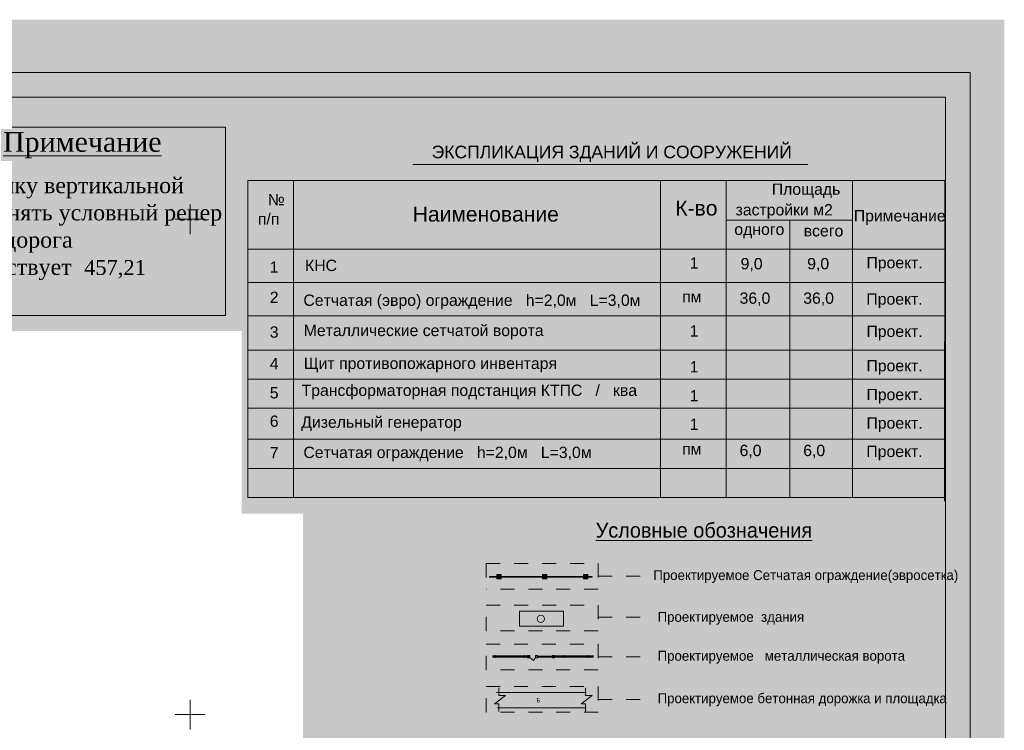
# Model space of a CAD drawing. Header units: millimetres. Extents: x 918404 to 1362154, y 4120617 to 4364104.
# Tile 45 of 256: x 945265 to 965138, y 4174734 to 4189079. Entities that reach past the tile are written whole.
import ezdxf

# ---------------------------------------------------------------- set-up
doc = ezdxf.new("R2010")
doc.units = ezdxf.units.MM
doc.header["$MEASUREMENT"] = 0
doc.linetypes.add('Штриховая', pattern=[564.444447, 282.222223, -282.222223])
for name, color, linetype, lineweight in [('(001) Сетка_Ном._пера__132', 132, 'Continuous', 18), ('(035) Откосы_Ном._пера__7', 7, 'Continuous', 18), ('0_Ном._пера__1', 1, 'Continuous', 18), ('0_Ном._пера__174', 174, 'Continuous', 18), ('0_Ном._пера__255', 255, 'Continuous', 18), ('0_Ном._пера__5', 5, 'Continuous', 18), ('0_Ном._пера__7', 7, 'Continuous', 18), ('водопровод_Ном._пера__5', 5, 'Continuous', 18), ('Зоп. К._Ном._пера__1', 1, 'Continuous', 18), ('Текст_Ном._пера__5', 5, 'Continuous', 18), ('Текст_Ном._пера__7', 7, 'Continuous', 18)]:
    doc.layers.add(name, color=color, linetype=linetype, lineweight=lineweight)
for name, color, linetype in [('(003) Пункты', 7, 'Continuous'), ('(023) Ж_дорога', 7, 'Continuous'), ('(035) Откосы', 7, 'Continuous')]:
    doc.layers.add(name, color=color, linetype=linetype)
for name, color, linetype, lineweight, true_color in [('(003) Пункты_Ном._пера__28', 7, 'Continuous', 18, 0x260900), ('(003) Пункты_Ном._пера__48', 7, 'Continuous', 18, 0x261c00), ('(023) Ж_дорога_Ном._пера__28', 7, 'Continuous', 18, 0x260900), ('0_Ном._пера__251', 7, 'Continuous', 18, 0x6d6d6d)]:
    doc.layers.add(name, color=color, linetype=linetype, lineweight=lineweight, true_color=true_color)
doc.styles.add('СГЕНЕРИР_СТИЛЬ_1', font='arial.ttf')
doc.styles.add('СГЕНЕРИР_СТИЛЬ_11', font='times.ttf')
doc.styles.add('СГЕНЕРИР_СТИЛЬ_4', font='times.ttf')
doc.styles.add('СГЕНЕРИР_СТИЛЬ_6', font='txt')
doc.styles.add('СГЕНЕРИР_СТИЛЬ_7', font='txt')
pattern_1 = [(45, (295942.93, 4126321.94), (-183.84776, 183.84776), []), (45, (295851, 4126413.87), (-183.84776, 183.84776), [194.99999, -65, 0, -65])]

# ---------------------------------------------------------------- blocks, each defined once
blk = doc.blocks.new('Стена_223', base_point=(954749, 4177834))
at = {"layer": '(035) Откосы', "linetype": 'Continuous', "lineweight": 0, "true_color": 0x000000}
for points in [[(954896, 4177826), (954896, 4177841), (954749, 4177841), (954749, 4177826)], [(955817, 4177826), (955817, 4177841), (954986, 4177841), (954986, 4177826)], [(956641, 4177826), (956641, 4177841), (955907, 4177841), (955907, 4177826)], [(956822, 4177826), (956822, 4177841), (956731, 4177841), (956731, 4177826)]]:
    blk.add_hatch(color=18, dxfattribs=at).paths.add_polyline_path(points)
at = {"layer": '(035) Откосы_Ном._пера__7', "linetype": 'Continuous', "flags": 128}
for points in [[(954896, 4177841), (954749, 4177841)], [(954749, 4177841), (954749, 4177826)], [(954749, 4177826), (954896, 4177826)], [(955817, 4177841), (954986, 4177841)], [(954986, 4177826), (955817, 4177826)], [(956641, 4177841), (955907, 4177841)], [(955907, 4177826), (956641, 4177826)], [(956822, 4177841), (956731, 4177841)], [(956731, 4177826), (956822, 4177826)], [(956822, 4177826), (956822, 4177841)]]:
    blk.add_lwpolyline(points, dxfattribs=at)
blk = doc.blocks.new('Колонна_829', base_point=(954941, 4177834))
at = {"layer": '(023) Ж_дорога', "linetype": 'Continuous', "lineweight": 0, "true_color": 0x000000}
blk.add_hatch(color=18, dxfattribs=at).paths.add_polyline_path([(954896, 4177789), (954986, 4177789), (954986, 4177879), (954896, 4177879)])
at = {"layer": '(023) Ж_дорога_Ном._пера__28', "linetype": 'Continuous'}
for p, q in [((954986, 4177879), (954896, 4177879)), ((954896, 4177879), (954896, 4177841)), ((954896, 4177826), (954896, 4177789)), ((954896, 4177789), (954986, 4177789)), ((954986, 4177841), (954986, 4177879)), ((954986, 4177789), (954986, 4177826))]:
    blk.add_line(p, q, dxfattribs=at)
blk = doc.blocks.new('Колонна_830', base_point=(956686, 4177834))
at = {"layer": '(023) Ж_дорога', "linetype": 'Continuous', "lineweight": 0, "true_color": 0x000000}
blk.add_hatch(color=18, dxfattribs=at).paths.add_polyline_path([(956641, 4177789), (956731, 4177789), (956731, 4177879), (956641, 4177879)])
at = {"layer": '(023) Ж_дорога_Ном._пера__28', "linetype": 'Continuous'}
for p, q in [((956731, 4177879), (956641, 4177879)), ((956641, 4177879), (956641, 4177841)), ((956641, 4177826), (956641, 4177789)), ((956641, 4177789), (956731, 4177789)), ((956731, 4177841), (956731, 4177879)), ((956731, 4177789), (956731, 4177826))]:
    blk.add_line(p, q, dxfattribs=at)
blk = doc.blocks.new('Колонна_831', base_point=(955862, 4177834))
at = {"layer": '(023) Ж_дорога', "linetype": 'Continuous', "lineweight": 0, "true_color": 0x000000}
blk.add_hatch(color=18, dxfattribs=at).paths.add_polyline_path([(955817, 4177789), (955907, 4177789), (955907, 4177879), (955817, 4177879)])
at = {"layer": '(023) Ж_дорога_Ном._пера__28', "linetype": 'Continuous'}
for p, q in [((955907, 4177879), (955817, 4177879)), ((955817, 4177879), (955817, 4177841)), ((955817, 4177826), (955817, 4177789)), ((955817, 4177789), (955907, 4177789)), ((955907, 4177841), (955907, 4177879)), ((955907, 4177789), (955907, 4177826))]:
    blk.add_line(p, q, dxfattribs=at)
blk = doc.blocks.new('Колонна_832', base_point=(956039, 4176221))
at = {"layer": '(003) Пункты_Ном._пера__48', "linetype": 'Continuous'}
h = blk.add_hatch(dxfattribs=at)
h.set_pattern_fill('Железобетон', color=256, style=0, pattern_type=2)
h.set_pattern_definition(pattern_1)
h.paths.add_polyline_path([(956017, 4176199), (956062, 4176199), (956062, 4176244), (956017, 4176244)])
at = {"layer": '(003) Пункты_Ном._пера__28', "linetype": 'Continuous', "flags": 128}
blk.add_lwpolyline([(956017, 4176199), (956062, 4176199), (956062, 4176244), (956017, 4176244)], close=True, dxfattribs=at)
blk = doc.blocks.new('Колонна_833', base_point=(955696, 4176221))
at = {"layer": '(003) Пункты_Ном._пера__48', "linetype": 'Continuous'}
h = blk.add_hatch(dxfattribs=at)
h.set_pattern_fill('Железобетон', color=256, style=0, pattern_type=2)
h.set_pattern_definition(pattern_1)
h.paths.add_polyline_path([(955674, 4176199), (955719, 4176199), (955719, 4176244), (955674, 4176244)])
at = {"layer": '(003) Пункты_Ном._пера__28', "linetype": 'Continuous', "flags": 128}
blk.add_lwpolyline([(955674, 4176199), (955719, 4176199), (955719, 4176244), (955674, 4176244)], close=True, dxfattribs=at)
blk = doc.blocks.new('Колонна_834', base_point=(955537, 4176221))
at = {"layer": '(003) Пункты_Ном._пера__48', "linetype": 'Continuous'}
h = blk.add_hatch(dxfattribs=at)
h.set_pattern_fill('Железобетон', color=256, style=0, pattern_type=2)
h.set_pattern_definition(pattern_1)
h.paths.add_polyline_path([(955514, 4176199), (955559, 4176199), (955559, 4176244), (955514, 4176244)])
at = {"layer": '(003) Пункты_Ном._пера__28', "linetype": 'Continuous', "flags": 128}
blk.add_lwpolyline([(955514, 4176199), (955559, 4176199), (955559, 4176244), (955514, 4176244)], close=True, dxfattribs=at)

msp = doc.modelspace()

# ---------------------------------------------------------------- hatches: boundary and pattern name
at = {"layer": '0_Ном._пера__251', "linetype": 'Continuous'}
msp.add_hatch(color=256, dxfattribs=at).paths.add_polyline_path([(954937, 4175190.3), (956684.9, 4175190.3), (956684.9, 4175267.5), (956597.2, 4175267.5), (956816.6, 4175437.5), (956682.2, 4175437.5), (956682.2, 4175495.6), (954934.3, 4175495.6), (954934.3, 4175437.5), (955068.6, 4175437.5), (954849.3, 4175267.5), (954937, 4175267.5)])
at = {"layer": '0_Ном._пера__255', "linetype": 'Continuous'}
h = msp.add_hatch(color=256, dxfattribs=at)
h.paths.add_polyline_path([(921758.4, 4189078.6), (921758.4, 4158072.3), (965138, 4158072.3), (965138, 4189078.6)])
h.paths.add_polyline_path([(924794.4, 4168129), (924794.4, 4186678.8), (949743.4, 4186678.8), (949743.4, 4179109.4), (950980.5, 4179109.4), (950980.5, 4170413.3), (940853.3, 4170413.3), (940853.3, 4166265.3), (932706.4, 4166265.3), (932706.4, 4168129)], flags=0)
msp.add_hatch(color=256, dxfattribs=at).paths.add_polyline_path([(949868.4, 4182791.6), (949868.4, 4187262.8), (941218.2, 4187262.8), (941218.2, 4182791.6)])
at = {"layer": 'Зоп. К._Ном._пера__1', "linetype": 'Continuous', "lineweight": 18}
msp.add_hatch(color=14, dxfattribs=at).paths.add_polyline_path([(955355.9, 4177138.7), (955355.9, 4176833.4), (956240.1, 4176833.4), (956240.1, 4177138.7)])

# ---------------------------------------------------------------- linework, layer by layer
at = {"layer": '(001) Сетка_Ном._пера__132', "linetype": 'Continuous'}
for p, q in [((948703.5, 4185351.3), (948703.5, 4184751.3)), ((948403.5, 4185051.3), (949003.5, 4185051.3)), ((948703.5, 4175351.3), (948703.5, 4174751.3)), ((948403.5, 4175051.3), (949003.5, 4175051.3))]:
    msp.add_line(p, q, dxfattribs=at)
at = {"layer": '0_Ном._пера__1', "linetype": 'Continuous'}
for p, q in [((949418.8, 4186911.6), (941398.9, 4186911.6)), ((949418.8, 4186911.6), (949418.8, 4183105.1)), ((941398.9, 4183105.1), (949418.8, 4183105.1))]:
    msp.add_line(p, q, dxfattribs=at)
at = {"layer": '0_Ном._пера__174', "linetype": 'Continuous', "flags": 128}
for points in [[(922449.1, 4158734.6), (922449.1, 4188014.6), (964449.1, 4188014.6), (964449.1, 4158734.6)], [(924449.1, 4187514.6), (963949.1, 4187514.6), (963949.1, 4159234.6), (924449.1, 4159234.6)]]:
    msp.add_lwpolyline(points, close=True, dxfattribs=at)
at = {"layer": '0_Ном._пера__5', "linetype": 'Continuous'}
for p, q in [((953197.3, 4186154.4), (961172.6, 4186154.4)), ((949868.4, 4185835), (963934.4, 4185835)), ((949868.4, 4185835), (949868.4, 4179436)), ((950793.8, 4185835), (950793.8, 4179436)), ((958200.7, 4185835), (958200.7, 4179436)), ((959522.9, 4185835), (959522.9, 4179436)), ((963934.4, 4185835), (963933.9, 4179358.9)), ((949868.4, 4184445.4), (963935.4, 4184445.4)), ((949868.4, 4184445.4), (963935.4, 4184445.4)), ((949868.4, 4183775), (963935.4, 4183775)), ((949868.4, 4183102), (963935.4, 4183102)), ((949868.4, 4182410.7), (963934.2, 4182410.7)), ((949868.4, 4181821.3), (963934.3, 4181821.3)), ((949868.4, 4181236.2), (963932.4, 4181236.2)), ((949868.4, 4180610.5), (963934.2, 4180610.5)), ((949868.4, 4180021.1), (963934.3, 4180021.1)), ((949868.4, 4179436), (963932.4, 4179436)), ((955355.9, 4176833.4), (955355.9, 4177138.7)), ((955355.9, 4177138.7), (956240.1, 4177138.7)), ((956240.1, 4177138.7), (956240.1, 4176833.4)), ((956240.1, 4176833.4), (955355.9, 4176833.4)), ((954805.1, 4176235.3), (955536.6, 4176235.3)), ((954805.1, 4176221.5), (955536.6, 4176221.5)), ((954805.1, 4176207.9), (955536.6, 4176207.9)), ((954863.4, 4176249.3), (954863.4, 4176193.7)), ((955447.8, 4176249.3), (955447.8, 4176193.7)), ((955536.6, 4176221.5), (955634.2, 4176143.9)), ((955634.2, 4176143.9), (955680, 4176210.8)), ((955702.1, 4176230), (956014.2, 4176230)), ((955702.1, 4176207.8), (956014.2, 4176207.8)), ((956005.9, 4176235.1), (956844.1, 4176235.1)), ((956005.9, 4176221.5), (956844.1, 4176221.5)), ((956005.9, 4176209.9), (956844.1, 4176209.9)), ((956250, 4176249.3), (956250, 4176193.7)), ((956735.3, 4176249.3), (956735.3, 4176193.7)), ((954889.9, 4175495.6), (956700.9, 4175495.6)), ((956700, 4175190.3), (954902.9, 4175190.3))]:
    msp.add_line(p, q, dxfattribs=at)
at = {"layer": '0_Ном._пера__5', "linetype": 'Штриховая'}
for p, q in [((954682.7, 4178100.9), (954682.7, 4177583.1)), ((954682.7, 4178100.9), (956942.9, 4178100.9)), ((956942.9, 4178100.9), (956942.9, 4177583.1)), ((956942.9, 4177842), (957931.2, 4177842)), ((956942.9, 4177583.1), (954682.7, 4177583.1)), ((954682.7, 4176740.5), (954682.7, 4177258.3)), ((954682.7, 4177258.3), (956942.9, 4177258.3)), ((956942.9, 4177258.3), (956942.9, 4176740.5)), ((956942.9, 4177017.1), (957931.2, 4177017.1)), ((956942.9, 4176740.5), (954682.7, 4176740.5)), ((954677.7, 4176470.5), (956942.9, 4176470.5)), ((954682.7, 4175952.7), (954682.7, 4176475)), ((956942.9, 4176470.5), (956942.9, 4175952.7)), ((956942.9, 4176213.8), (957931.2, 4176213.8)), ((956942.9, 4175952.7), (954682.7, 4175952.7)), ((954677.7, 4175615.2), (956942.9, 4175615.2)), ((954682.7, 4175097.4), (954682.7, 4175619.7)), ((956942.9, 4175615.2), (956942.9, 4175097.4)), ((956942.9, 4175356.3), (957931.2, 4175356.3)), ((956942.9, 4175097.4), (954682.7, 4175097.4))]:
    msp.add_line(p, q, dxfattribs=at)
at = {"layer": '0_Ном._пера__5', "linetype": 'Continuous', "flags": 128}
for points in [[(954934.3, 4175588.5), (954934.3, 4175437.5), (955068.6, 4175437.5), (954849.3, 4175267.5), (954937, 4175267.5), (954937, 4175114)], [(956682.2, 4175588.5), (956682.2, 4175437.5), (956816.6, 4175437.5), (956597.2, 4175267.5), (956684.9, 4175267.5), (956684.9, 4175114)]]:
    msp.add_lwpolyline(points, dxfattribs=at)
at = {"layer": '0_Ном._пера__5', "linetype": 'Continuous'}
msp.add_circle((955784.8, 4176983.9), 73.8, dxfattribs=at)
at = {"layer": 'водопровод_Ном._пера__5', "linetype": 'Continuous'}
for p, q in [((962076.2, 4179436), (962076.2, 4185835)), ((959522.9, 4185032.1), (962076.2, 4185032.1)), ((960809.4, 4185032.1), (960809.4, 4179436))]:
    msp.add_line(p, q, dxfattribs=at)

# ---------------------------------------------------------------- block references
at = {"layer": '(003) Пункты', "color": 18, "lineweight": 18, "true_color": 0x260900}
for name, p in [('Колонна_834', (955536.6, 4176221.5)), ('Колонна_833', (955696.1, 4176221.5)), ('Колонна_832', (956039.2, 4176221.5))]:
    msp.add_blockref(name, p, dxfattribs=at)
at = {"layer": '(023) Ж_дорога', "color": 18, "lineweight": 18, "true_color": 0x260900}
for name, p in [('Колонна_829', (954940.9, 4177833.5)), ('Колонна_831', (955861.8, 4177833.5)), ('Колонна_830', (956686.3, 4177833.5))]:
    msp.add_blockref(name, p, dxfattribs=at)
at = {"layer": '(035) Откосы'}
msp.add_blockref('Стена_223', (954748.6, 4177833.5), dxfattribs=at)

# ---------------------------------------------------------------- texts
at = {"layer": '0_Ном._пера__7', "linetype": 'Continuous', "attachment_point": 8, "style": 'СГЕНЕРИР_СТИЛЬ_4'}
for s, insert, char_height in [('{\\LПримечание }', (946528.8, 4186282.1), 400), ('{457,21}', (947188.5, 4183856.1), 300)]:
    msp.add_mtext(s, dxfattribs=dict(at, insert=insert, char_height=char_height))
at = {"layer": '0_Ном._пера__7', "linetype": 'Continuous', "insert": (941700.7, 4183273.1), "char_height": 320, "attachment_point": 7, "line_spacing_factor": 1.030463, "style": 'СГЕНЕРИР_СТИЛЬ_11'}
msp.add_mtext('{За исходную точку вертикальной\\Pпланировки принять условный репер\\P отметки суш.ц.дорога\\Pкоторая соответствует\\P(смотреть )}', dxfattribs=at)
at = {"layer": 'Текст_Ном._пера__5', "linetype": 'Continuous', "attachment_point": 7, "style": 'СГЕНЕРИР_СТИЛЬ_1'}
for s, insert, char_height in [('{ЭКСПЛИКАЦИЯ ЗДАНИЙ И СООРУЖЕНИЙ}', (953579.7, 4186208.6), 253.44), ('{    Площадь }', (960090.1, 4185477.5), 228.096), ('{ №}', (950184.6, 4185331.9), 228.1), ('{К-во}', (958497.9, 4185119.9), 304.13), ('{Наименование}', (953198.1, 4184998.2), 304.128), ('{застройки м2                  }', (959714.1, 4185058.7), 228.096), ('{п/п}', (950071.6, 4184937.7), 228.1), ('{Примечание}', (962099.8, 4184936.7), 228.096), ('{одного}', (959688.6, 4184667.7), 228.1), ('{всего}', (961088.9, 4184699.7), 228.1), ('{1}', (950312.9, 4183971.8), 228.1), ('{КНС}', (951023.9, 4184001), 228.1), ('{1}', (958789.2, 4184052.8), 228.1), ('{9,0}', (959816.2, 4183996.5), 228.1), ('{9,0}', (961159.8, 4183996.5), 228.1), ('{Проект.}', (962355, 4183991.7), 228.1), ('{2}', (950312.9, 4183360.2), 228.1), ('{Сетчатая (эвро) ограждение   h=2,0м   L=3,0м }', (950991.2, 4183233.3), 228.096), ('{пм}', (958634.8, 4183370.9), 228.1), ('{36,0}', (959794.7, 4183301.8), 228.1), ('{36,0}', (961079.4, 4183301.8), 228.1), ('{Проект.}', (962353.9, 4183256.9), 228.1), ('{3}', (950312.9, 4182656.3), 228.1), ('{Металлические сетчатой ворота}', (950999, 4182623), 228.096), ('{1}', (958789.2, 4182683.2), 228.1), ('{Проект.}', (962355, 4182605.6), 228.1), ('{4}', (950312.9, 4182021.2), 228.1), ('{Щит противопожарного инвентаря }', (951000.3, 4181959.1), 228.096), ('{1}', (958789.2, 4181957.4), 228.1), ('{Проект.}', (962355, 4181912.5), 228.1), ('{5}', (950312.9, 4181430.1), 228.1), ('{Трансформаторная подстанция КТПС   /   ква}', (950954.5, 4181415.3), 228.096), ('{1}', (958789.2, 4181374.3), 228.1), ('{Проект.}', (962355, 4181329.5), 228.1), ('{6}', (950312.9, 4180856.2), 228.1), ('{Дизельный генератор}', (950947.1, 4180771.7), 228.096), ('{1}', (958789.2, 4180799.1), 228.1), ('{Проект.}', (962355, 4180754.3), 228.1), ('{7}', (950312.9, 4180223.7), 228.1), ('{пм}', (958634.8, 4180295.5), 228.1), ('{6,0}', (959794.7, 4180226.3), 228.1), ('{6,0}', (961079.4, 4180226.3), 228.1), ('{Сетчатая ограждение   h=2,0м   L=3,0м }', (950991.2, 4180161.6), 228.096), ('{Проект.}', (962353.9, 4180181.4), 228.1)]:
    msp.add_mtext(s, dxfattribs=dict(at, insert=insert, char_height=char_height))
at = {"layer": 'Текст_Ном._пера__7', "linetype": 'Continuous'}
for s, insert, char_height, attachment_point, style in [('{\\LУсловные обозначения}', (956890.2, 4178618.9), 300, 7, 'СГЕНЕРИР_СТИЛЬ_6'), ('{Проектируемое Сетчатая ограждение(эвросетка)}', (958053.7, 4177705.9), 200, 7, 'СГЕНЕРИР_СТИЛЬ_7'), ('{Проектируемое  здания }', (958140.1, 4176863.3), 200, 7, 'СГЕНЕРИР_СТИЛЬ_7'), ('{Проектируемое   металлическая ворота }', (958140.1, 4176077.7), 200, 7, 'СГЕНЕРИР_СТИЛЬ_7'), ('{Б}', (955730.4, 4175385.2), 88.59, 2, 'СГЕНЕРИР_СТИЛЬ_4'), ('{Проектируемое бетонная дорожка и площадка}', (958140.1, 4175220.2), 200, 7, 'СГЕНЕРИР_СТИЛЬ_7')]:
    msp.add_mtext(s, dxfattribs=dict(at, insert=insert, char_height=char_height, attachment_point=attachment_point, style=style))

doc.saveas('drawing.dxf')
